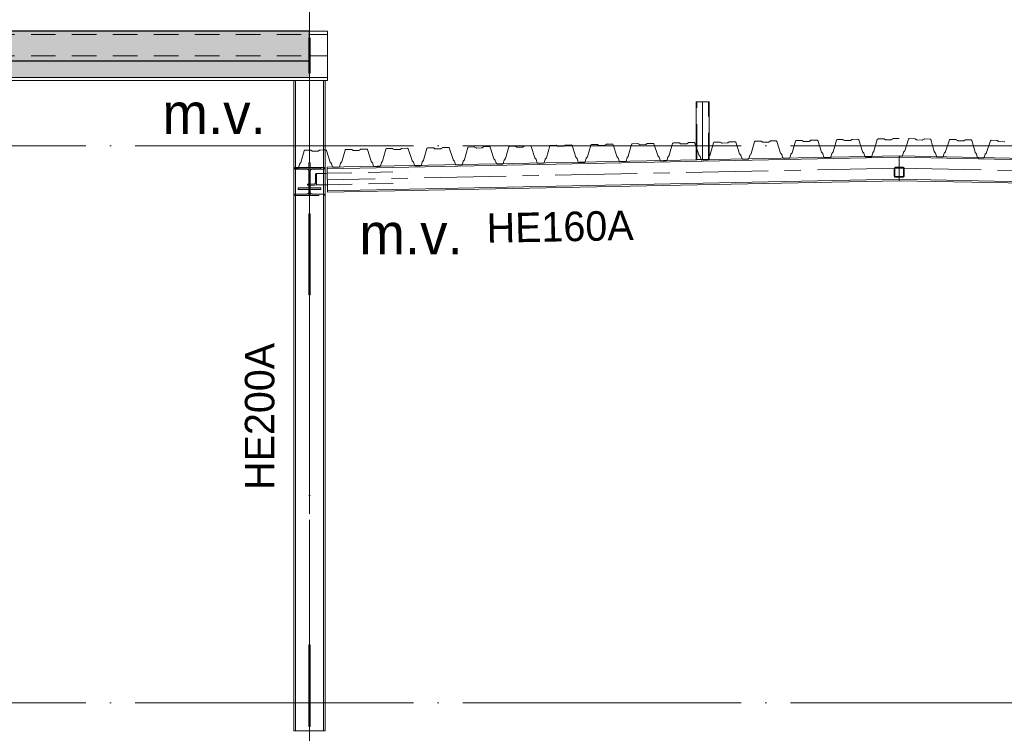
# Model space of a CAD drawing. Header units: millimetres. Extents: x 4517 to 474157, y -4632 to 9900.
# Tile 5 of 114: x 84701 to 90712, y -185 to 4171. Entities that reach past the tile are written whole.
import ezdxf

# ---------------------------------------------------------------- set-up
doc = ezdxf.new("R2010")
doc.units = ezdxf.units.MM
for name, pattern in [('WSP_hartlijn', [800, 500, -100, 100, -100]), ('WSP_hhidden', [250, 150, -100]), ('WSP_stramienlijn', [2000, 1700, -150, 0, -150])]:
    doc.linetypes.add(name, pattern=pattern)
for name, color, linetype, lineweight in [('00_algemeen - hartlijn', 7, 'WSP_hartlijn', 13), ('00_algemeen - hhidden - 0_13mm', 7, 'WSP_hhidden', 13), ('00_text', 7, 'Continuous', 13), ('07_stramien', 4, 'Continuous', 13), ('07_stramien - levels', 7, 'Continuous', 13), ('23_vloeren', 2, 'Continuous', 18), ('23_vloeren - hatch', 1, 'Continuous', 18), ('23_vloeren -cut-', 3, 'Continuous', 25), ('28_hoofddraagconstructies - kolommen en liggers', 1, 'Continuous', 13), ('28_hoofddraagconstructies - kolommen en liggers - staal', 1, 'Continuous', 13), ('28_hoofddraagconstructies - kolommen en liggers - staal -cut-', 2, 'Continuous', 13), ('28_hoofddraagconstructies - tags', 7, 'Continuous', 18)]:
    doc.layers.add(name, color=color, linetype=linetype, lineweight=lineweight)
doc.styles.add('Revittext', font='txt', dxfattribs={"height": 250})
doc.styles.add('Revittext_1', font='txt', dxfattribs={"height": 180})

# ---------------------------------------------------------------- blocks, each defined once
blk = doc.blocks.new('28_WSP_SF_staal - STRIP v18-0 - RECT 80x10-1328414-as B')
at = {"layer": '28_hoofddraagconstructies - kolommen en liggers', "linetype": 'WSP_hhidden'}
blk.add_hatch(color=256, dxfattribs=at).paths.add_polyline_path([(41005, 257.6), (41005, 354.1), (40995, 354.1), (40995, 257.6)])
at = {"layer": '28_hoofddraagconstructies - kolommen en liggers - staal'}
for p, q in [((40995, 257.6), (40995, -143.5)), ((41005, 257.6), (41005, -143.5)), ((41005, -143.5), (40995, -143.5))]:
    blk.add_line(p, q, dxfattribs=at)
at = {"layer": '28_hoofddraagconstructies - kolommen en liggers - staal -cut-'}
for p, q in [((41005, 354.1), (40995, 354.1)), ((40995, 354.1), (40995, 257.6)), ((41005, 257.6), (41005, 354.1)), ((40995, 257.6), (41005, 257.6))]:
    blk.add_line(p, q, dxfattribs=at)
blk = doc.blocks.new('28_WSP_SF_staal - STRIP v18-0 - RECT 80x10-1328415-as B')
at = {"layer": '28_hoofddraagconstructies - kolommen en liggers', "linetype": 'WSP_hhidden'}
blk.add_hatch(color=256, dxfattribs=at).paths.add_polyline_path([(41005, 2492.2), (41005, 2588.4), (40995, 2588.4), (40995, 2492.2)])
at = {"layer": '28_hoofddraagconstructies - kolommen en liggers - staal'}
for p, q in [((40995, 2986.6), (41005, 2986.6)), ((40995, 2588.4), (40995, 2986.6)), ((41005, 2986.6), (41005, 2588.4))]:
    blk.add_line(p, q, dxfattribs=at)
at = {"layer": '28_hoofddraagconstructies - kolommen en liggers - staal -cut-'}
for p, q in [((41005, 2588.4), (40995, 2588.4)), ((40995, 2588.4), (40995, 2492.2)), ((41005, 2492.2), (41005, 2588.4)), ((40995, 2492.2), (41005, 2492.2))]:
    blk.add_line(p, q, dxfattribs=at)
blk = doc.blocks.new('28_WSP_SF_staal - HE v21-0 - HE140A-1328418-as B')
at = {"layer": '28_hoofddraagconstructies - kolommen en liggers', "linetype": 'WSP_hhidden'}
blk.add_hatch(color=256, dxfattribs=at).paths.add_polyline_path([(40930, 3135.1), (41070, 3135.1), (41070, 3143.6), (41014.8, 3143.6), (41006.3, 3147.1), (41002.8, 3155.6), (41002.8, 3247.6), (41006.3, 3256), (41014.8, 3259.6), (41070, 3259.6), (41070, 3268.1), (40930, 3268.1), (40930, 3259.6), (40985.3, 3259.6), (40993.7, 3256), (40997.3, 3247.6), (40997.3, 3155.6), (40993.7, 3147.1), (40985.3, 3143.6), (40930, 3143.6)])
at = {"layer": '28_hoofddraagconstructies - kolommen en liggers - staal -cut-'}
for p, q in [((41070, 3268.1), (40930, 3268.1)), ((40930, 3268.1), (40930, 3259.6)), ((40930, 3259.6), (40985.3, 3259.6)), ((40997.3, 3247.6), (40997.3, 3155.6)), ((41002.8, 3155.6), (41002.8, 3247.6)), ((41014.8, 3259.6), (41070, 3259.6)), ((41070, 3259.6), (41070, 3268.1)), ((40985.3, 3143.6), (40930, 3143.6)), ((40930, 3143.6), (40930, 3135.1)), ((40930, 3135.1), (41070, 3135.1)), ((41070, 3143.6), (41014.8, 3143.6)), ((41070, 3135.1), (41070, 3143.6))]:
    blk.add_line(p, q, dxfattribs=at)
for centre, start, end in [((40985.3, 3247.6), 0, 90), ((41014.8, 3247.6), 90, 180), ((40985.3, 3155.6), 270, 0), ((41014.8, 3155.6), 180, 270)]:
    blk.add_arc(centre, 12, start, end, dxfattribs=at)
blk = doc.blocks.new('28_WSP_SF_staal - HE v21-0 - HE160A-1325913-as B')
at = {"layer": '00_algemeen - hartlijn'}
blk.add_line((44600, 3263.9), (50519.3, 3145.7), dxfattribs=at)
blk = doc.blocks.new('28_WSP_SF_staal - HE v21-0 - HE160A-1328413-as B')
at = {"layer": '00_algemeen - hartlijn'}
blk.add_line((44600, 3263.9), (41109.2, 3194.2), dxfattribs=at)
blk = doc.blocks.new('28_WSP_SC_staal - RHS v18-0 - SHSC 80x80x4 - S275-V23-as B')
at = {"layer": '00_algemeen - hartlijn'}
blk.add_line((43400, 3316.8), (43400, 3670.1), dxfattribs=at)
at = {"layer": '00_algemeen - hhidden - 0_13mm'}
for p, q in [((43364, 3383.5), (43364, 3670.1)), ((43436, 3330), (43436, 3670.1)), ((43364, 3316.8), (43364, 3383.2)), ((43436, 3316.8), (43436, 3329.7))]:
    blk.add_line(p, q, dxfattribs=at)
blk = doc.blocks.new('28_WSP_SC_staal - HE v21-0 - HE200A - S235-V10-as B')
at = {"layer": '00_algemeen - hartlijn'}
for p, q in [((41000, 3297.7), (41000, 3800)), ((41000, 2986.6), (41000, 3098.8)), ((41000, 354.1), (41000, 2492.2)), ((41000, -170), (41000, -143.5))]:
    blk.add_line(p, q, dxfattribs=at)
at = {"layer": '28_hoofddraagconstructies - kolommen en liggers', "linetype": 'WSP_hhidden'}
for p, q in [((41000, 3098.9), (41000, 3297.6)), ((41000, 2492.2), (41000, 2986.5)), ((41000, -143.5), (41000, 354.1))]:
    blk.add_line(p, q, dxfattribs=at)
blk = doc.blocks.new('28_WSP_SF_staal - STRIP v18-0 - RECT 80x10-1328416-as B')
at = {"layer": '28_hoofddraagconstructies - kolommen en liggers', "linetype": 'WSP_hhidden'}
blk.add_hatch(color=256, dxfattribs=at).paths.add_polyline_path([(41005, 3216.3), (41005, 3297.7), (40995, 3297.7), (40995, 3216.3)])
for p, q in [((40995, 3150), (40995, 3135.1)), ((41005, 3150), (41005, 3135.1))]:
    blk.add_line(p, q, dxfattribs=at)
at = {"layer": '28_hoofddraagconstructies - kolommen en liggers - staal'}
for p, q in [((40995, 3216.3), (40995, 3150.1)), ((41005, 3216.3), (41005, 3150.1)), ((40995, 3135.1), (40995, 3098.8)), ((41005, 3135.1), (41005, 3098.8)), ((41005, 3098.8), (40995, 3098.8))]:
    blk.add_line(p, q, dxfattribs=at)
at = {"layer": '28_hoofddraagconstructies - kolommen en liggers - staal -cut-'}
for p, q in [((41005, 3297.7), (40995, 3297.7)), ((40995, 3297.7), (40995, 3216.3)), ((41005, 3216.3), (41005, 3297.7)), ((40995, 3216.3), (41005, 3216.3))]:
    blk.add_line(p, q, dxfattribs=at)
blk = doc.blocks.new('28_WSP_SF_staal - STRIP v18-0 - RECT 80x10-1328403-as B')
at = {"layer": '28_hoofddraagconstructies - kolommen en liggers', "linetype": 'WSP_hhidden'}
blk.add_hatch(color=256, dxfattribs=at).paths.add_polyline_path([(41005, 3843.7), (41005, 3925.1), (40995, 3925.1), (40995, 3843.7)])
for p, q in [((40995, 4059.4), (41000, 4059.4)), ((40995, 3925.1), (40995, 4059.4))]:
    blk.add_line(p, q, dxfattribs=at)
at = {"layer": '28_hoofddraagconstructies - kolommen en liggers - staal'}
for p, q in [((41000, 4059.4), (41005, 4059.4)), ((41005, 4059.4), (41005, 3925.1))]:
    blk.add_line(p, q, dxfattribs=at)
at = {"layer": '28_hoofddraagconstructies - kolommen en liggers - staal -cut-'}
for p, q in [((41005, 3925.1), (40995, 3925.1)), ((40995, 3925.1), (40995, 3843.7)), ((41005, 3843.7), (41005, 3925.1)), ((40995, 3843.7), (41005, 3843.7))]:
    blk.add_line(p, q, dxfattribs=at)
blk = doc.blocks.new('28_WSP_SF_staal - HE v21-0 - HE300B-1328460-as B')
at = {"layer": '00_algemeen - hartlijn'}
blk.add_line((41005, 3950), (41110, 3950), dxfattribs=at)
at = {"layer": '28_hoofddraagconstructies - kolommen en liggers', "linetype": 'WSP_hhidden'}
blk.add_line((9800, 3950), (41005, 3950), dxfattribs=at)
blk = doc.blocks.new('28_WSP_SF_staal - HE v21-0 - HE180A-1335507-as B')
at = {"layer": '28_hoofddraagconstructies - kolommen en liggers', "linetype": 'WSP_hhidden'}
for p, q in [((40930, 3268.1), (40910, 3268.1)), ((40910, 3268.1), (40910, 3258.6)), ((40910, 3258.6), (40982, 3258.6)), ((41018, 3258.6), (41090, 3258.6)), ((41090, 3268.1), (41070, 3268.1)), ((41090, 3258.6), (41090, 3268.1)), ((40997, 3243.6), (40997, 3155.1)), ((41003, 3155.1), (41003, 3243.6)), ((40997, 3154.8), (40997, 3121.6)), ((41003, 3121.6), (41003, 3154.8)), ((40982, 3106.6), (40910, 3106.6)), ((40910, 3106.6), (40910, 3097.1)), ((40910, 3097.1), (41090, 3097.1)), ((41090, 3106.6), (41018, 3106.6)), ((41090, 3097.1), (41090, 3106.6))]:
    blk.add_line(p, q, dxfattribs=at)
for centre, start, end in [((40982, 3243.6), 30, 90), ((40982, 3243.6), 0, 29.40713), ((41018, 3243.6), 150.59287, 180), ((41018, 3243.6), 90, 150), ((40982, 3121.6), 270, 0), ((41018, 3121.6), 180, 270)]:
    blk.add_arc(centre, 15, start, end, dxfattribs=at)
blk = doc.blocks.new('28_WSP_SF_staal - RHS v18-0 - SHSC 60x60x4 - S275-1328984-as B')
at = {"layer": '28_hoofddraagconstructies - kolommen en liggers', "linetype": 'WSP_hhidden'}
for p, q in [((44570, 3261.9), (44570, 3217.9)), ((44574, 3217.9), (44574, 3261.9)), ((44622, 3269.9), (44578, 3269.9)), ((44578, 3265.9), (44622, 3265.9)), ((44626, 3261.9), (44626, 3217.9)), ((44630, 3217.9), (44630, 3261.9)), ((44622, 3213.9), (44578, 3213.9)), ((44578, 3209.9), (44622, 3209.9))]:
    blk.add_line(p, q, dxfattribs=at)
for centre, radius, start, end in [((44578, 3261.9), 8, 90, 180), ((44578, 3261.9), 4, 90, 180), ((44622, 3261.9), 8, 0, 90), ((44622, 3261.9), 4, 0, 90), ((44578, 3217.9), 8, 180, 270), ((44578, 3217.9), 4, 180, 270), ((44622, 3217.9), 8, 270, 360), ((44622, 3217.9), 4, 270, 0)]:
    blk.add_arc(centre, radius, start, end, dxfattribs=at)
blk = doc.blocks.new('28_WSP_SF_staal - HFL v21-0 - Lequ 70x70x7-1325704-as B')
at = {"layer": '28_hoofddraagconstructies - kolommen en liggers', "linetype": 'WSP_hhidden'}
for p, q in [((41048.7, 3232), (41095, 3233)), ((41108.5, 3233.2), (41609.1, 3243.2)), ((40987.3, 3163.3), (40987.4, 3160.8)), ((40987.4, 3160.8), (41032.6, 3161.7)), ((41030.6, 3168.7), (40990.9, 3167.9)), ((41050.1, 3162), (41095, 3162.9)), ((41109.9, 3163.2), (41610.5, 3173.2))]:
    blk.add_line(p, q, dxfattribs=at)
for centre, major_axis, start_param, end_param in [((40990.9, 3163.4), (-0.09, 4.5), 0, 1.570796), ((41030.4, 3177.6), (-0.18, 9), 3.141593, 3.403392)]:
    blk.add_ellipse(centre, major_axis=major_axis, ratio=0.80215, start_param=start_param, end_param=end_param, dxfattribs=at)
at = {"layer": '28_hoofddraagconstructies - kolommen en liggers - staal'}
for p, q in [((41036.6, 3227.3), (41037.6, 3177.8)), ((41042.1, 3231.9), (41040.1, 3231.9)), ((41042.1, 3231.9), (41048.6, 3232)), ((41043.5, 3161.9), (41042.1, 3231.9)), ((41095, 3233), (41108.4, 3233.2)), ((41032.7, 3161.7), (41043.5, 3161.9)), ((41043.5, 3161.9), (41050, 3162)), ((41095, 3162.9), (41109.8, 3163.2))]:
    blk.add_line(p, q, dxfattribs=at)
for centre, major_axis, start_param, end_param in [((41040.2, 3227.4), (-0.09, 4.5), 0, 1.570796), ((41030.4, 3177.6), (-0.18, 9), 3.403392, 4.712389)]:
    blk.add_ellipse(centre, major_axis=major_axis, ratio=0.80215, start_param=start_param, end_param=end_param, dxfattribs=at)
blk = doc.blocks.new('Floors 2 - Floors 2-1337732-as B')
at = {"layer": '23_vloeren - hatch', "linetype": 'WSP_hhidden', "lineweight": 13}
blk.add_hatch(color=256, dxfattribs=at).paths.add_polyline_path([(25410.1, 3819), (41000, 3819), (41000, 3843.7), (40995, 3843.7), (40995, 3920), (9800, 3920), (9800, 3819), (25237.5, 3819)])
at = {"layer": '23_vloeren', "linetype": 'WSP_hhidden', "lineweight": 13}
blk.add_line((41000, 3920), (41000, 3843.8), dxfattribs=at)
at = {"layer": '23_vloeren'}
for p, q in [((41000, 3819), (9800, 3819)), ((41000, 3843.7), (41000, 3819))]:
    blk.add_line(p, q, dxfattribs=at)

msp = doc.modelspace()

# ---------------------------------------------------------------- hatches: boundary and pattern name
at = {"layer": '23_vloeren - hatch'}
msp.add_hatch(color=256, dxfattribs=at).paths.add_polyline_path([(71225.7, 3920), (86470.3, 3920), (86470.3, 4100), (55270.3, 4100), (55270.3, 3920), (70880.4, 3920)])

# ---------------------------------------------------------------- linework, layer by layer
at = {"layer": '07_stramien', "linetype": 'WSP_stramienlijn'}
msp.add_line((86470.3, -4583.1), (86470.3, 9000), dxfattribs=at)
at = {"layer": '07_stramien - levels', "linetype": 'WSP_stramienlijn'}
for p, q in [((51404.3, 3400), (99475.5, 3400)), ((51404.3, 0), (99475.5, 0))]:
    msp.add_line(p, q, dxfattribs=at)
at = {"layer": '23_vloeren'}
for p, q in [((89034.3, 3425.4), (89068.1, 3426.1)), ((89068.1, 3426.1), (89071.1, 3425.2)), ((89186.6, 3424.9), (89188.4, 3427.5)), ((89188.4, 3427.5), (89191.4, 3428.6)), ((89191.4, 3428.6), (89225.2, 3429.2)), ((89225.2, 3429.2), (89226.6, 3429)), ((89226.6, 3429), (89228, 3428.5)), ((89228, 3428.5), (89236, 3423.3)), ((89273.6, 3424.1), (89281.5, 3429.5)), ((89281.5, 3429.5), (89282.8, 3430.2)), ((89282.8, 3430.2), (89284.3, 3430.4)), ((89284.3, 3430.4), (89318.1, 3431.1)), ((89318.1, 3431.1), (89321.1, 3430.2)), ((89321.1, 3430.2), (89322.9, 3427.7)), ((89322.9, 3427.7), (89346.2, 3356.9)), ((89416.2, 3358.3), (89436.6, 3429.9)), ((89436.6, 3429.9), (89438.3, 3432.5)), ((89438.3, 3432.5), (89441.3, 3433.6)), ((89441.3, 3433.6), (89475.1, 3434.2)), ((89475.1, 3434.2), (89476.6, 3434)), ((89476.6, 3434), (89477.9, 3433.5)), ((89477.9, 3433.5), (89486, 3428.3)), ((89486, 3428.3), (89487.3, 3427.7)), ((89487.3, 3427.7), (89488.8, 3427.5)), ((89488.8, 3427.5), (89520.8, 3428.2)), ((89520.8, 3428.2), (89522.3, 3428.4)), ((89522.3, 3428.4), (89523.6, 3429.1)), ((89523.6, 3429.1), (89531.4, 3434.5)), ((89531.4, 3434.5), (89532.8, 3435.2)), ((89532.8, 3435.2), (89534.2, 3435.4)), ((89534.2, 3435.4), (89568, 3436.1)), ((89568, 3436.1), (89571, 3435.2)), ((89571, 3435.2), (89572.9, 3432.7)), ((89572.9, 3432.7), (89596.1, 3361.9)), ((89666.2, 3363.3), (89686.5, 3434.9)), ((89686.5, 3434.9), (89688.3, 3437.5)), ((89688.3, 3437.5), (89691.3, 3438.6)), ((89691.3, 3438.6), (89725.1, 3439.2)), ((89725.1, 3439.2), (89726.5, 3439)), ((89726.5, 3439), (89727.9, 3438.4)), ((89727.9, 3438.4), (89735.9, 3433.3)), ((89735.9, 3433.3), (89737.3, 3432.7)), ((89737.3, 3432.7), (89738.7, 3432.5)), ((89738.7, 3432.5), (89770.8, 3433.2)), ((89770.8, 3433.2), (89772.2, 3433.4)), ((89772.2, 3433.4), (89773.5, 3434.1)), ((89773.5, 3434.1), (89781.4, 3439.5)), ((89781.4, 3439.5), (89782.7, 3440.2)), ((89782.7, 3440.2), (89784.2, 3440.4)), ((89784.2, 3440.4), (89818, 3441.1)), ((89818, 3441.1), (89821, 3440.2)), ((89821, 3440.2), (89822.8, 3437.7)), ((89822.8, 3437.7), (89846.1, 3366.9)), ((89916.1, 3368.3), (89936.5, 3439.9)), ((89936.5, 3439.9), (89938.2, 3442.5)), ((89938.2, 3442.5), (89941.2, 3443.6)), ((89941.2, 3443.6), (89975, 3444.2)), ((89975, 3444.2), (89976.5, 3444)), ((89976.5, 3444), (89977.8, 3443.4)), ((89977.8, 3443.4), (89985.9, 3438.3)), ((89985.9, 3438.3), (89987.2, 3437.7)), ((89987.2, 3437.7), (89988.7, 3437.5)), ((89988.7, 3437.5), (90020.7, 3438.2)), ((90020.7, 3438.2), (90022.2, 3438.4)), ((90022.2, 3438.4), (90023.5, 3439.1)), ((90023.5, 3439.1), (90031.3, 3444.5)), ((90031.3, 3444.5), (90032.7, 3445.2)), ((90032.7, 3445.2), (90034.1, 3445.4)), ((90034.1, 3445.4), (90067.9, 3446.1)), ((90067.9, 3446.1), (90070.3, 3445.4)), ((90103.8, 3370.7), (90127.1, 3441.5)), ((90127.1, 3441.5), (90128.9, 3444)), ((90128.9, 3444), (90131.9, 3444.9)), ((90131.9, 3444.9), (90165.7, 3444.2)), ((90165.7, 3444.2), (90167.2, 3444)), ((90167.2, 3444), (90168.5, 3443.3)), ((90168.5, 3443.3), (90176.4, 3437.9)), ((90176.4, 3437.9), (90177.7, 3437.2)), ((90177.7, 3437.2), (90179.1, 3437)), ((90179.1, 3437), (90211.2, 3436.3)), ((90211.2, 3436.3), (90212.6, 3436.5)), ((90212.6, 3436.5), (90213.9, 3437.1)), ((90213.9, 3437.1), (90222, 3442.3)), ((90222, 3442.3), (90223.4, 3442.9)), ((90223.4, 3442.9), (90224.8, 3443)), ((90224.8, 3443), (90258.6, 3442.4)), ((90258.6, 3442.4), (90261.6, 3441.3)), ((90261.6, 3441.3), (90263.4, 3438.7)), ((90263.4, 3438.7), (90283.7, 3367.1)), ((90353.8, 3365.7), (90377, 3436.5)), ((90377, 3436.5), (90378.9, 3439)), ((90378.9, 3439), (90381.9, 3439.9)), ((90381.9, 3439.9), (90415.7, 3439.2)), ((90415.7, 3439.2), (90417.1, 3439)), ((90417.1, 3439), (90418.4, 3438.3)), ((90418.4, 3438.3), (90426.3, 3432.9)), ((90426.3, 3432.9), (90427.6, 3432.2)), ((90427.6, 3432.2), (90429.1, 3432)), ((90429.1, 3432), (90461.1, 3431.3)), ((90461.1, 3431.3), (90462.6, 3431.5)), ((90462.6, 3431.5), (90463.9, 3432.1)), ((90463.9, 3432.1), (90472, 3437.3)), ((90472, 3437.3), (90473.3, 3437.9)), ((90473.3, 3437.9), (90474.8, 3438)), ((90474.8, 3438), (90508.6, 3437.4)), ((90508.6, 3437.4), (90511.5, 3436.3)), ((90511.5, 3436.3), (90513.3, 3433.7)), ((90513.3, 3433.7), (90533.7, 3362.1)), ((90603.7, 3360.7), (90627, 3431.5)), ((90627, 3431.5), (90628.8, 3434)), ((90628.8, 3434), (90631.8, 3434.9)), ((90631.8, 3434.9), (90665.6, 3434.2)), ((90665.6, 3434.2), (90667.1, 3434)), ((90667.1, 3434), (90668.4, 3433.3)), ((90668.4, 3433.3), (90676.3, 3427.9)), ((90676.3, 3427.9), (90677.6, 3427.2)), ((90677.6, 3427.2), (90679, 3427)), ((90679, 3427), (90711.1, 3426.3)), ((90711.1, 3426.3), (90712.5, 3426.5)), ((86416.8, 3298.3), (86437.2, 3369.9)), ((86437.2, 3369.9), (86438.9, 3372.5)), ((86438.9, 3372.5), (86441.9, 3373.6)), ((86441.9, 3373.6), (86475.7, 3374.2)), ((86475.7, 3374.2), (86477.2, 3374.1)), ((86477.2, 3374.1), (86478.5, 3373.5)), ((86478.5, 3373.5), (86486.6, 3368.3)), ((86486.6, 3368.3), (86487.9, 3367.7)), ((86487.9, 3367.7), (86489.4, 3367.5)), ((86489.4, 3367.5), (86521.4, 3368.2)), ((86521.4, 3368.2), (86522.9, 3368.4)), ((86522.9, 3368.4), (86524.2, 3369.1)), ((86524.2, 3369.1), (86532, 3374.5)), ((86532, 3374.5), (86533.4, 3375.2)), ((86533.4, 3375.2), (86534.8, 3375.4)), ((86534.8, 3375.4), (86555.3, 3375.8)), ((86565.3, 3376), (86568.6, 3376.1)), ((86568.6, 3376.1), (86571.6, 3375.2)), ((86571.6, 3375.2), (86573.5, 3372.7)), ((86573.5, 3372.7), (86596.7, 3301.9)), ((86666.8, 3303.3), (86687.1, 3374.9)), ((86687.1, 3374.9), (86688.9, 3377.5)), ((86688.9, 3377.5), (86691.9, 3378.6)), ((86691.9, 3378.6), (86725.7, 3379.2)), ((86725.7, 3379.2), (86727.1, 3379.1)), ((86727.1, 3379.1), (86728.5, 3378.5)), ((86728.5, 3378.5), (86736.5, 3373.3)), ((86736.5, 3373.3), (86737.9, 3372.7)), ((86737.9, 3372.7), (86739.3, 3372.5)), ((86739.3, 3372.5), (86771.4, 3373.2)), ((86771.4, 3373.2), (86772.8, 3373.4)), ((86772.8, 3373.4), (86774.1, 3374.1)), ((86774.1, 3374.1), (86782, 3379.5)), ((86782, 3379.5), (86783.3, 3380.2)), ((86783.3, 3380.2), (86784.8, 3380.4)), ((86784.8, 3380.4), (86818.6, 3381.1)), ((86818.6, 3381.1), (86821.6, 3380.2)), ((86821.6, 3380.2), (86823.4, 3377.7)), ((86823.4, 3377.7), (86846.7, 3306.9)), ((86916.7, 3308.3), (86937.1, 3379.9)), ((86937.1, 3379.9), (86938.8, 3382.5)), ((86938.8, 3382.5), (86941.8, 3383.6)), ((86941.8, 3383.6), (86975.6, 3384.2)), ((86975.6, 3384.2), (86977.1, 3384.1)), ((86977.1, 3384.1), (86978.4, 3383.5)), ((86978.4, 3383.5), (86986.5, 3378.3)), ((86986.5, 3378.3), (86987.8, 3377.7)), ((86987.8, 3377.7), (86989.3, 3377.5)), ((86989.3, 3377.5), (87021.3, 3378.2)), ((87021.3, 3378.2), (87022.8, 3378.4)), ((87022.8, 3378.4), (87024.1, 3379.1)), ((87024.1, 3379.1), (87031.9, 3384.5)), ((87031.9, 3384.5), (87033.3, 3385.2)), ((87033.3, 3385.2), (87034.7, 3385.4)), ((87034.7, 3385.4), (87068.5, 3386.1)), ((87068.5, 3386.1), (87071.5, 3385.2)), ((87071.5, 3385.2), (87073.4, 3382.7)), ((87073.4, 3382.7), (87096.6, 3311.9)), ((87166.7, 3313.3), (87187, 3384.9)), ((87187, 3384.9), (87188.8, 3387.5)), ((87188.8, 3387.5), (87191.8, 3388.6)), ((87191.8, 3388.6), (87225.6, 3389.2)), ((87225.6, 3389.2), (87227, 3389.1)), ((87227, 3389.1), (87228.4, 3388.5)), ((87228.4, 3388.5), (87236.4, 3383.3)), ((87236.4, 3383.3), (87237.8, 3382.7)), ((87237.8, 3382.7), (87239.2, 3382.5)), ((87239.2, 3382.5), (87271.3, 3383.2)), ((87271.3, 3383.2), (87272.7, 3383.4)), ((87272.7, 3383.4), (87274, 3384.1)), ((87274, 3384.1), (87281.9, 3389.5)), ((87281.9, 3389.5), (87283.2, 3390.2)), ((87283.2, 3390.2), (87284.7, 3390.4)), ((87284.7, 3390.4), (87318.5, 3391.1)), ((87318.5, 3391.1), (87321.5, 3390.2)), ((87321.5, 3390.2), (87323.3, 3387.7)), ((87323.3, 3387.7), (87346.6, 3316.9)), ((87416.6, 3318.3), (87437, 3389.9)), ((87437, 3389.9), (87438.7, 3392.5)), ((87438.7, 3392.5), (87441.7, 3393.6)), ((87441.7, 3393.6), (87475.5, 3394.2)), ((87475.5, 3394.2), (87477, 3394.1)), ((87477, 3394.1), (87478.3, 3393.5)), ((87478.3, 3393.5), (87486.4, 3388.3)), ((87486.4, 3388.3), (87487.7, 3387.7)), ((87487.7, 3387.7), (87489.2, 3387.5)), ((87489.2, 3387.5), (87521.2, 3388.2)), ((87521.2, 3388.2), (87522.7, 3388.4)), ((87522.7, 3388.4), (87524, 3389.1)), ((87524, 3389.1), (87531.8, 3394.5)), ((87531.8, 3394.5), (87533.2, 3395.2)), ((87533.2, 3395.2), (87534.6, 3395.4)), ((87534.6, 3395.4), (87568.4, 3396.1)), ((87568.4, 3396.1), (87571.4, 3395.2)), ((87571.4, 3395.2), (87573.3, 3392.7)), ((87573.3, 3392.7), (87596.5, 3321.9)), ((87666.6, 3323.3), (87686.9, 3394.9)), ((87686.9, 3394.9), (87688.7, 3397.5)), ((87688.7, 3397.5), (87691.7, 3398.6)), ((87691.7, 3398.6), (87725.5, 3399.2)), ((87725.5, 3399.2), (87726.9, 3399.1)), ((87726.9, 3399.1), (87728.3, 3398.5)), ((87728.3, 3398.5), (87736.3, 3393.3)), ((87736.3, 3393.3), (87737.7, 3392.7)), ((87737.7, 3392.7), (87739.1, 3392.5)), ((87739.1, 3392.5), (87771.2, 3393.2)), ((87771.2, 3393.2), (87772.6, 3393.4)), ((87772.6, 3393.4), (87773.9, 3394.1)), ((87773.9, 3394.1), (87781.8, 3399.5)), ((87781.8, 3399.5), (87783.1, 3400.2)), ((87783.1, 3400.2), (87784.6, 3400.4)), ((87784.6, 3400.4), (87818.4, 3401.1)), ((87818.4, 3401.1), (87821.4, 3400.2)), ((87821.4, 3400.2), (87823.2, 3397.7)), ((87823.2, 3397.7), (87846.5, 3326.9)), ((87916.5, 3328.3), (87936.9, 3399.9)), ((87936.9, 3399.9), (87938.6, 3402.5)), ((87938.6, 3402.5), (87941.6, 3403.6)), ((87941.6, 3403.6), (87975.4, 3404.2)), ((87975.4, 3404.2), (87976.9, 3404.1)), ((87976.9, 3404.1), (87978.2, 3403.5)), ((87978.2, 3403.5), (87986.3, 3398.3)), ((87986.3, 3398.3), (87987.6, 3397.7)), ((87987.6, 3397.7), (87989.1, 3397.5)), ((87989.1, 3397.5), (88021.1, 3398.2)), ((88021.1, 3398.2), (88022.6, 3398.4)), ((88022.6, 3398.4), (88023.9, 3399.1)), ((88023.9, 3399.1), (88031.7, 3404.5)), ((88031.7, 3404.5), (88033.1, 3405.2)), ((88033.1, 3405.2), (88034.5, 3405.4)), ((88034.5, 3405.4), (88068.3, 3406.1)), ((88068.3, 3406.1), (88071.3, 3405.2)), ((88071.3, 3405.2), (88073.2, 3402.7)), ((88073.2, 3402.7), (88096.4, 3331.9)), ((88166.5, 3333.3), (88186.8, 3404.9)), ((88186.8, 3404.9), (88188.6, 3407.5)), ((88188.6, 3407.5), (88191.6, 3408.6)), ((88191.6, 3408.6), (88225.4, 3409.2)), ((88225.4, 3409.2), (88226.8, 3409.1)), ((88226.8, 3409.1), (88228.2, 3408.5)), ((88228.2, 3408.5), (88236.2, 3403.3)), ((88236.2, 3403.3), (88237.6, 3402.7)), ((88237.6, 3402.7), (88239, 3402.5)), ((88239, 3402.5), (88271.1, 3403.2)), ((88271.1, 3403.2), (88272.5, 3403.4)), ((88272.5, 3403.4), (88273.8, 3404.1)), ((88273.8, 3404.1), (88281.7, 3409.5)), ((88281.7, 3409.5), (88283, 3410.2)), ((88283, 3410.2), (88284.5, 3410.4)), ((88284.5, 3410.4), (88318.3, 3411.1)), ((88318.3, 3411.1), (88321.3, 3410.2)), ((88321.3, 3410.2), (88323.1, 3407.7)), ((88323.1, 3407.7), (88346.4, 3336.9)), ((88416.4, 3338.3), (88436.8, 3409.9)), ((88436.8, 3409.9), (88438.5, 3412.5)), ((88438.5, 3412.5), (88441.5, 3413.6)), ((88441.5, 3413.6), (88475.3, 3414.2)), ((88475.3, 3414.2), (88476.8, 3414.1)), ((88476.8, 3414.1), (88478.1, 3413.5)), ((88478.1, 3413.5), (88486.2, 3408.3)), ((88486.2, 3408.3), (88487.5, 3407.7)), ((88487.5, 3407.7), (88489, 3407.5)), ((88489, 3407.5), (88521, 3408.2)), ((88521, 3408.2), (88522.5, 3408.4)), ((88522.5, 3408.4), (88523.8, 3409.1)), ((88523.8, 3409.1), (88531.6, 3414.5)), ((88531.6, 3414.5), (88533, 3415.2)), ((88533, 3415.2), (88534.4, 3415.4)), ((88534.4, 3415.4), (88568.2, 3416.1)), ((88568.2, 3416.1), (88571.2, 3415.2)), ((88571.2, 3415.2), (88573.1, 3412.7)), ((88573.1, 3412.7), (88596.3, 3341.9)), ((88666.4, 3343.3), (88686.7, 3414.9)), ((88686.7, 3414.9), (88688.5, 3417.5)), ((88688.5, 3417.5), (88691.5, 3418.6)), ((88691.5, 3418.6), (88725.3, 3419.2)), ((88725.3, 3419.2), (88726.7, 3419.1)), ((88726.7, 3419.1), (88728.1, 3418.5)), ((88728.1, 3418.5), (88736.1, 3413.3)), ((88736.1, 3413.3), (88737.5, 3412.7)), ((88737.5, 3412.7), (88738.9, 3412.5)), ((88738.9, 3412.5), (88771, 3413.2)), ((88771, 3413.2), (88772.4, 3413.4)), ((88772.4, 3413.4), (88773.7, 3414.1)), ((88773.7, 3414.1), (88781.6, 3419.5)), ((88781.6, 3419.5), (88782.9, 3420.2)), ((88782.9, 3420.2), (88784.4, 3420.4)), ((88784.4, 3420.4), (88818.2, 3421.1)), ((88818.2, 3421.1), (88821.2, 3420.2)), ((88821.2, 3420.2), (88823, 3417.7)), ((88823, 3417.7), (88846.3, 3346.9)), ((88916.3, 3348.3), (88936.7, 3419.9)), ((88936.7, 3419.9), (88938.4, 3422.5)), ((88938.4, 3422.5), (88941.4, 3423.6)), ((88941.4, 3423.6), (88975.2, 3424.2)), ((88975.2, 3424.2), (88976.7, 3424.1)), ((88976.7, 3424.1), (88978, 3423.5)), ((88978, 3423.5), (88986.1, 3418.3)), ((88986.1, 3418.3), (88987.4, 3417.7)), ((88987.4, 3417.7), (88988.9, 3417.5)), ((88988.9, 3417.5), (89020.9, 3418.2)), ((89020.9, 3418.2), (89022.4, 3418.4)), ((89022.4, 3418.4), (89023.7, 3419.1)), ((89023.7, 3419.1), (89031.5, 3424.5)), ((89031.5, 3424.5), (89032.9, 3425.2)), ((89032.9, 3425.2), (89034.3, 3425.4)), ((89071.1, 3425.2), (89073, 3422.7)), ((89073, 3422.7), (89096.2, 3351.9)), ((89166.3, 3353.3), (89186.6, 3424.9)), ((89236, 3423.3), (89237.4, 3422.7)), ((89237.4, 3422.7), (89238.8, 3422.5)), ((89238.8, 3422.5), (89270.9, 3423.2)), ((89270.9, 3423.2), (89272.3, 3423.4)), ((89272.3, 3423.4), (89273.6, 3424.1)), ((89846.1, 3366.9), (89846.5, 3365.9)), ((89909.4, 3359.7), (89915.1, 3366.4)), ((89915.1, 3366.4), (89915.7, 3367.3)), ((89915.7, 3367.3), (89916.1, 3368.3)), ((90096.8, 3362.4), (90102.7, 3368.8)), ((90102.7, 3368.8), (90103.4, 3369.7)), ((90103.4, 3369.7), (90103.8, 3370.7)), ((90283.7, 3367.1), (90284.1, 3366.1)), ((90284.1, 3366.1), (90284.7, 3365.2)), ((86846.7, 3306.9), (86847.1, 3305.9)), ((86847.1, 3305.9), (86847.7, 3305)), ((86910, 3299.7), (86915.7, 3306.4)), ((86915.7, 3306.4), (86916.3, 3307.3)), ((86916.3, 3307.3), (86916.7, 3308.3)), ((87096.6, 3311.9), (87097, 3310.9)), ((87097, 3310.9), (87097.7, 3310)), ((87097.7, 3310), (87103.7, 3303.6)), ((87159.9, 3304.7), (87165.7, 3311.4)), ((87165.7, 3311.4), (87166.3, 3312.3)), ((87166.3, 3312.3), (87166.7, 3313.3)), ((87346.6, 3316.9), (87347, 3315.9)), ((87347, 3315.9), (87347.6, 3315)), ((87347.6, 3315), (87353.6, 3308.6)), ((87353.6, 3308.6), (87354.3, 3307.7)), ((87354.3, 3307.7), (87354.7, 3306.7)), ((87354.7, 3306.7), (87361, 3287.5)), ((87403.3, 3288.3), (87408.9, 3307.8)), ((87408.9, 3307.8), (87409.3, 3308.8)), ((87409.3, 3308.8), (87409.9, 3309.7)), ((87409.9, 3309.7), (87415.6, 3316.4)), ((87415.6, 3316.4), (87416.2, 3317.3)), ((87416.2, 3317.3), (87416.6, 3318.3)), ((87596.5, 3321.9), (87596.9, 3320.9)), ((87596.9, 3320.9), (87597.6, 3320)), ((87597.6, 3320), (87603.6, 3313.6)), ((87603.6, 3313.6), (87604.2, 3312.7)), ((87604.2, 3312.7), (87604.7, 3311.7)), ((87604.7, 3311.7), (87611, 3292.5)), ((87653.3, 3293.3), (87658.8, 3312.8)), ((87658.8, 3312.8), (87659.2, 3313.8)), ((87659.2, 3313.8), (87659.8, 3314.7)), ((87659.8, 3314.7), (87665.6, 3321.4)), ((87665.6, 3321.4), (87666.2, 3322.3)), ((87666.2, 3322.3), (87666.6, 3323.3)), ((87846.5, 3326.9), (87846.9, 3325.9)), ((87846.9, 3325.9), (87847.5, 3325)), ((87847.5, 3325), (87853.5, 3318.6)), ((87853.5, 3318.6), (87854.2, 3317.7)), ((87854.2, 3317.7), (87854.6, 3316.7)), ((87854.6, 3316.7), (87860.9, 3297.5)), ((87903.2, 3298.3), (87908.8, 3317.8)), ((87908.8, 3317.8), (87909.2, 3318.8)), ((87909.2, 3318.8), (87909.8, 3319.7)), ((87909.8, 3319.7), (87915.5, 3326.4)), ((87915.5, 3326.4), (87916.1, 3327.3)), ((87916.1, 3327.3), (87916.5, 3328.3)), ((88096.4, 3331.9), (88096.8, 3330.9)), ((88096.8, 3330.9), (88097.5, 3330)), ((88097.5, 3330), (88103.5, 3323.6)), ((88103.5, 3323.6), (88104.1, 3322.7)), ((88104.1, 3322.7), (88104.6, 3321.7)), ((88104.6, 3321.7), (88110.9, 3302.5)), ((88153.2, 3303.3), (88158.7, 3322.8)), ((88158.7, 3322.8), (88159.1, 3323.8)), ((88159.1, 3323.8), (88159.7, 3324.7)), ((88159.7, 3324.7), (88165.5, 3331.4)), ((88165.5, 3331.4), (88166.1, 3332.3)), ((88166.1, 3332.3), (88166.5, 3333.3)), ((88346.4, 3336.9), (88346.8, 3335.9)), ((88346.8, 3335.9), (88347.4, 3335)), ((88347.4, 3335), (88353.4, 3328.6)), ((88353.4, 3328.6), (88354.1, 3327.7)), ((88354.1, 3327.7), (88354.5, 3326.7)), ((88354.5, 3326.7), (88360.8, 3307.5)), ((88360.8, 3307.5), (88362.7, 3304.9)), ((88401.4, 3305.7), (88403.1, 3308.3)), ((88403.1, 3308.3), (88408.7, 3327.8)), ((88408.7, 3327.8), (88409.1, 3328.8)), ((88409.1, 3328.8), (88409.7, 3329.7)), ((88409.7, 3329.7), (88415.4, 3336.4)), ((88415.4, 3336.4), (88416, 3337.3)), ((88416, 3337.3), (88416.4, 3338.3)), ((88596.3, 3341.9), (88596.7, 3340.9)), ((88596.7, 3340.9), (88597.4, 3340)), ((88597.4, 3340), (88603.4, 3333.6)), ((88603.4, 3333.6), (88604, 3332.7)), ((88604, 3332.7), (88604.5, 3331.7)), ((88604.5, 3331.7), (88610.8, 3312.5)), ((88610.8, 3312.5), (88612.7, 3309.9)), ((88612.7, 3309.9), (88615.7, 3309)), ((88615.7, 3309), (88648.4, 3309.7)), ((88648.4, 3309.7), (88651.3, 3310.7)), ((88651.3, 3310.7), (88653.1, 3313.3)), ((88653.1, 3313.3), (88658.6, 3332.8)), ((88658.6, 3332.8), (88659, 3333.8)), ((88659, 3333.8), (88659.6, 3334.7)), ((88659.6, 3334.7), (88665.4, 3341.4)), ((88665.4, 3341.4), (88666, 3342.3)), ((88666, 3342.3), (88666.4, 3343.3)), ((88846.3, 3346.9), (88846.7, 3345.9)), ((88846.7, 3345.9), (88847.3, 3345)), ((88847.3, 3345), (88853.3, 3338.6)), ((88853.3, 3338.6), (88854, 3337.7)), ((88854, 3337.7), (88854.4, 3336.7)), ((88854.4, 3336.7), (88860.7, 3317.5)), ((88860.7, 3317.5), (88862.6, 3314.9)), ((88862.6, 3314.9), (88865.6, 3314)), ((88865.6, 3314), (88898.3, 3314.7)), ((88898.3, 3314.7), (88901.3, 3315.7)), ((88901.3, 3315.7), (88903, 3318.3)), ((88903, 3318.3), (88908.6, 3337.8)), ((88908.6, 3337.8), (88909, 3338.8)), ((88909, 3338.8), (88909.6, 3339.7)), ((88909.6, 3339.7), (88915.3, 3346.4)), ((88915.3, 3346.4), (88915.9, 3347.3)), ((88915.9, 3347.3), (88916.3, 3348.3)), ((89096.2, 3351.9), (89096.6, 3350.9)), ((89096.6, 3350.9), (89097.3, 3350)), ((89097.3, 3350), (89103.3, 3343.6)), ((89103.3, 3343.6), (89103.9, 3342.7)), ((89103.9, 3342.7), (89104.4, 3341.7)), ((89104.4, 3341.7), (89110.7, 3322.5)), ((89110.7, 3322.5), (89112.6, 3319.9)), ((89112.6, 3319.9), (89115.6, 3319)), ((89115.6, 3319), (89148.3, 3319.7)), ((89148.3, 3319.7), (89151.2, 3320.7)), ((89151.2, 3320.7), (89153, 3323.3)), ((89153, 3323.3), (89158.5, 3342.8)), ((89158.5, 3342.8), (89158.9, 3343.8)), ((89158.9, 3343.8), (89159.5, 3344.7)), ((89159.5, 3344.7), (89165.3, 3351.4)), ((89165.3, 3351.4), (89165.9, 3352.3)), ((89165.9, 3352.3), (89166.3, 3353.3)), ((89346.2, 3356.9), (89346.6, 3355.9)), ((89346.6, 3355.9), (89347.2, 3355)), ((89347.2, 3355), (89353.2, 3348.6)), ((89353.2, 3348.6), (89353.9, 3347.7)), ((89353.9, 3347.7), (89354.3, 3346.7)), ((89354.3, 3346.7), (89360.6, 3327.5)), ((89360.6, 3327.5), (89362.5, 3324.9)), ((89362.5, 3324.9), (89365.5, 3324)), ((89365.5, 3324), (89398.2, 3324.7)), ((89398.2, 3324.7), (89401.2, 3325.7)), ((89401.2, 3325.7), (89402.9, 3328.3)), ((89402.9, 3328.3), (89408.5, 3347.8)), ((89408.5, 3347.8), (89408.9, 3348.8)), ((89408.9, 3348.8), (89409.5, 3349.7)), ((89409.5, 3349.7), (89415.2, 3356.4)), ((89415.2, 3356.4), (89415.8, 3357.3)), ((89415.8, 3357.3), (89416.2, 3358.3)), ((89596.1, 3361.9), (89596.5, 3360.9)), ((89596.5, 3360.9), (89597.2, 3360)), ((89597.2, 3360), (89603.2, 3353.6)), ((89603.2, 3353.6), (89603.8, 3352.7)), ((89603.8, 3352.7), (89604.3, 3351.7)), ((89604.3, 3351.7), (89610.6, 3332.5)), ((89610.6, 3332.5), (89612.5, 3329.9)), ((89612.5, 3329.9), (89615.5, 3329)), ((89615.5, 3329), (89648.2, 3329.7)), ((89648.2, 3329.7), (89651.1, 3330.7)), ((89651.1, 3330.7), (89652.9, 3333.3)), ((89652.9, 3333.3), (89658.4, 3352.8)), ((89658.4, 3352.8), (89658.8, 3353.8)), ((89658.8, 3353.8), (89659.4, 3354.7)), ((89659.4, 3354.7), (89665.2, 3361.4)), ((89665.2, 3361.4), (89665.8, 3362.3)), ((89665.8, 3362.3), (89666.2, 3363.3)), ((89846.5, 3365.9), (89847.1, 3365)), ((89847.1, 3365), (89853.1, 3358.6)), ((89853.1, 3358.6), (89853.8, 3357.7)), ((89853.8, 3357.7), (89854.2, 3356.7)), ((89854.2, 3356.7), (89860.5, 3337.5)), ((89860.5, 3337.5), (89862.4, 3334.9)), ((89862.4, 3334.9), (89865.4, 3334)), ((89865.4, 3334), (89898.1, 3334.7)), ((89898.1, 3334.7), (89901.1, 3335.7)), ((89901.1, 3335.7), (89902.8, 3338.3)), ((89902.8, 3338.3), (89908.4, 3357.8)), ((89908.4, 3357.8), (89908.8, 3358.8)), ((89908.8, 3358.8), (89909.4, 3359.7)), ((90070.3, 3338.1), (90084.5, 3337.8)), ((90084.5, 3337.8), (90087.5, 3338.8)), ((90087.5, 3338.8), (90089.3, 3341.3)), ((90089.3, 3341.3), (90095.7, 3360.5)), ((90095.7, 3360.5), (90096.1, 3361.5)), ((90096.1, 3361.5), (90096.8, 3362.4)), ((90284.7, 3365.2), (90290.5, 3358.5)), ((90290.5, 3358.5), (90291.1, 3357.6)), ((90291.1, 3357.6), (90291.5, 3356.6)), ((90291.5, 3356.6), (90297, 3337.1)), ((90297, 3337.1), (90298.8, 3334.5)), ((90298.8, 3334.5), (90301.7, 3333.5)), ((90301.7, 3333.5), (90334.4, 3332.8)), ((90334.4, 3332.8), (90337.4, 3333.8)), ((90337.4, 3333.8), (90339.3, 3336.3)), ((90339.3, 3336.3), (90345.6, 3355.5)), ((90345.6, 3355.5), (90346.1, 3356.5)), ((90346.1, 3356.5), (90346.7, 3357.4)), ((90346.7, 3357.4), (90352.7, 3363.8)), ((90352.7, 3363.8), (90353.3, 3364.7)), ((90353.3, 3364.7), (90353.8, 3365.7)), ((90533.7, 3362.1), (90534.1, 3361.1)), ((90534.1, 3361.1), (90534.7, 3360.2)), ((90534.7, 3360.2), (90540.4, 3353.5)), ((90540.4, 3353.5), (90541, 3352.6)), ((90541, 3352.6), (90541.4, 3351.6)), ((90541.4, 3351.6), (90547, 3332.1)), ((90547, 3332.1), (90548.7, 3329.5)), ((90548.7, 3329.5), (90551.7, 3328.5)), ((90551.7, 3328.5), (90584.4, 3327.8)), ((90584.4, 3327.8), (90587.4, 3328.8)), ((90587.4, 3328.8), (90589.2, 3331.3)), ((90589.2, 3331.3), (90595.6, 3350.5)), ((90595.6, 3350.5), (90596, 3351.5)), ((90596, 3351.5), (90596.7, 3352.4)), ((90596.7, 3352.4), (90602.6, 3358.8)), ((90602.6, 3358.8), (90603.3, 3359.7)), ((90603.3, 3359.7), (90603.7, 3360.7)), ((86385.3, 3264.4), (86398.8, 3264.7)), ((86398.8, 3264.7), (86400.3, 3265.2)), ((86403.5, 3268.3), (86409.1, 3287.8)), ((86409.1, 3287.8), (86409.5, 3288.8)), ((86409.5, 3288.8), (86410.1, 3289.7)), ((86410.1, 3289.7), (86415.8, 3296.4)), ((86415.8, 3296.4), (86416.4, 3297.3)), ((86416.4, 3297.3), (86416.8, 3298.3)), ((86596.7, 3301.9), (86597.1, 3300.9)), ((86597.1, 3300.9), (86597.8, 3300)), ((86597.8, 3300), (86603.8, 3293.6)), ((86603.8, 3293.6), (86604.4, 3292.7)), ((86604.4, 3292.7), (86604.9, 3291.7)), ((86604.9, 3291.7), (86611.2, 3272.5)), ((86611.2, 3272.5), (86613.1, 3270)), ((86613.1, 3270), (86616.1, 3269)), ((86616.1, 3269), (86648.8, 3269.7)), ((86648.8, 3269.7), (86651.7, 3270.7)), ((86651.7, 3270.7), (86653.5, 3273.3)), ((86653.5, 3273.3), (86659, 3292.8)), ((86659, 3292.8), (86659.4, 3293.8)), ((86659.4, 3293.8), (86660, 3294.7)), ((86660, 3294.7), (86665.8, 3301.4)), ((86665.8, 3301.4), (86666.4, 3302.3)), ((86666.4, 3302.3), (86666.8, 3303.3)), ((86847.7, 3305), (86853.7, 3298.6)), ((86853.7, 3298.6), (86854.4, 3297.7)), ((86854.4, 3297.7), (86854.8, 3296.7)), ((86854.8, 3296.7), (86861.1, 3277.5)), ((86861.1, 3277.5), (86863, 3275)), ((86863, 3275), (86866, 3274)), ((86866, 3274), (86898.7, 3274.7)), ((86898.7, 3274.7), (86901.7, 3275.7)), ((86901.7, 3275.7), (86903.4, 3278.3)), ((86903.4, 3278.3), (86909, 3297.8)), ((86909, 3297.8), (86909.4, 3298.8)), ((86909.4, 3298.8), (86910, 3299.7)), ((87103.7, 3303.6), (87104.3, 3302.7)), ((87104.3, 3302.7), (87104.8, 3301.7)), ((87104.8, 3301.7), (87111.1, 3282.5)), ((87111.1, 3282.5), (87113, 3279.9)), ((87113, 3279.9), (87116, 3279)), ((87116, 3279), (87148.7, 3279.7)), ((87148.7, 3279.7), (87151.6, 3280.7)), ((87151.6, 3280.7), (87153.4, 3283.3)), ((87153.4, 3283.3), (87158.9, 3302.8)), ((87158.9, 3302.8), (87159.3, 3303.8)), ((87159.3, 3303.8), (87159.9, 3304.7)), ((87361, 3287.5), (87362.9, 3284.9)), ((87362.9, 3284.9), (87365.9, 3284)), ((87365.9, 3284), (87398.6, 3284.7)), ((87398.6, 3284.7), (87401.6, 3285.7)), ((87401.6, 3285.7), (87403.3, 3288.3)), ((87611, 3292.5), (87612.9, 3289.9)), ((87612.9, 3289.9), (87615.9, 3289)), ((87615.9, 3289), (87648.6, 3289.7)), ((87648.6, 3289.7), (87651.5, 3290.7)), ((87651.5, 3290.7), (87653.3, 3293.3)), ((87860.9, 3297.5), (87862.8, 3294.9)), ((87862.8, 3294.9), (87865.8, 3294)), ((87865.8, 3294), (87898.5, 3294.7)), ((87898.5, 3294.7), (87901.5, 3295.7)), ((87901.5, 3295.7), (87903.2, 3298.3)), ((88110.9, 3302.5), (88112.8, 3299.9)), ((88112.8, 3299.9), (88115.8, 3299)), ((88115.8, 3299), (88148.5, 3299.7)), ((88148.5, 3299.7), (88151.4, 3300.7)), ((88151.4, 3300.7), (88153.2, 3303.3)), ((88362.7, 3304.9), (88365.7, 3304)), ((88365.7, 3304), (88398.4, 3304.7)), ((88398.4, 3304.7), (88401.4, 3305.7))]:
    msp.add_line(p, q, dxfattribs=at)
at = {"layer": '23_vloeren', "linetype": 'WSP_hhidden', "lineweight": 13}
for p, q in [((86555.3, 3375.8), (86565.2, 3376)), ((86380.3, 3264.3), (86385.2, 3264.4)), ((86400.3, 3265.2), (86401.8, 3265.7)), ((86401.8, 3265.7), (86403.5, 3268.3))]:
    msp.add_line(p, q, dxfattribs=at)
at = {"layer": '23_vloeren -cut-'}
for p, q in [((86470.3, 4100), (55270.3, 4100)), ((86470.3, 3920), (86470.3, 4100)), ((55270.3, 3920), (86470.3, 3920))]:
    msp.add_line(p, q, dxfattribs=at)
at = {"layer": '28_hoofddraagconstructies - kolommen en liggers', "linetype": 'WSP_hhidden'}
msp.add_line((55270.3, 4081), (86470.3, 4081), dxfattribs=at)
at = {"layer": '28_hoofddraagconstructies - kolommen en liggers - staal'}
for p, q in [((86580.3, 4100), (86470.3, 4100)), ((86580.3, 4100), (86580.3, 4081)), ((86470.3, 4081), (86580.3, 4081)), ((86580.3, 4081), (86580.3, 4054)), ((86580.3, 4054), (86580.3, 3846)), ((55175.3, 3819), (86580.3, 3819)), ((55175.3, 3800), (86580.3, 3800)), ((86375.3, 3800), (86375.3, -170)), ((86385.3, 3800), (86385.3, -170)), ((86555.3, 3800), (86555.3, -170)), ((86565.3, -170), (86565.3, 3800)), ((86580.3, 3846), (86580.3, 3819)), ((86580.3, 3819), (86580.3, 3800)), ((88830.3, 3670.1), (88830.3, 3395.7)), ((88830.3, 3670.1), (88838.3, 3670.1)), ((88838.3, 3670.1), (88902.3, 3670.1)), ((88902.3, 3670.1), (88910.3, 3670.1)), ((88910.3, 3316.8), (88910.3, 3670.1)), ((88830.3, 3395.4), (88830.3, 3316.8)), ((90070.3, 3339.9), (86578, 3270.2)), ((86578.2, 3261.2), (90070.3, 3330.9)), ((88838.3, 3316.8), (88830.3, 3316.8)), ((88902.3, 3316.8), (88838.3, 3316.8)), ((88907.8, 3316.8), (88902.3, 3316.8)), ((95991.1, 3221.7), (90070.3, 3339.9)), ((90070.3, 3339.9), (90070.3, 3330.9)), ((90070.3, 3330.9), (90070.3, 3339.9)), ((90070.3, 3330.9), (95990.9, 3212.7)), ((90070.3, 3315.9), (90070.3, 3211.9)), ((90070.3, 3211.9), (90070.3, 3315.9)), ((86578.2, 3261.2), (86578, 3270.2)), ((86578.5, 3246.2), (86578.2, 3261.2)), ((86580.5, 3142.2), (86578.5, 3246.2)), ((86580.8, 3127.2), (90070.3, 3196.9)), ((86581, 3118.2), (90070.3, 3187.9)), ((90070.3, 3196.9), (95988.3, 3078.7)), ((90070.3, 3196.9), (90070.3, 3187.9)), ((90070.3, 3187.9), (90070.3, 3196.9)), ((90070.3, 3187.9), (95988.1, 3069.7)), ((86580.8, 3127.2), (86580.5, 3142.2)), ((86581, 3118.2), (86580.8, 3127.2)), ((86385.3, -170), (86375.3, -170)), ((86403.3, -170), (86385.3, -170)), ((86537.3, -170), (86403.3, -170)), ((86555.3, -170), (86537.3, -170)), ((86565.3, -170), (86555.3, -170))]:
    msp.add_line(p, q, dxfattribs=at)
at = {"layer": '28_hoofddraagconstructies - kolommen en liggers - staal', "flags": 128}
for points in [[(90070.3, 3330.9), (90070.3, 3326.6), (90070.3, 3315.9)], [(90070.3, 3315.9), (90070.3, 3326.6), (90070.3, 3330.9)], [(90070.3, 3211.9), (90070.3, 3201.3), (90070.3, 3196.9)], [(90070.3, 3196.9), (90070.3, 3201.3), (90070.3, 3211.9)]]:
    msp.add_lwpolyline(points, dxfattribs=at)

# ---------------------------------------------------------------- block references
at = {"layer": '00_algemeen - hartlijn'}
for name in ['28_WSP_SF_staal - HE v21-0 - HE140A-1328418-as B', '28_WSP_SF_staal - HE v21-0 - HE160A-1328413-as B', '28_WSP_SF_staal - HE v21-0 - HE160A-1325913-as B']:
    msp.add_blockref(name, (45470.3, 0), dxfattribs=at)
at = {"layer": '00_algemeen - hhidden - 0_13mm'}
msp.add_blockref('28_WSP_SC_staal - RHS v18-0 - SHSC 80x80x4 - S275-V23-as B', (45470.3, 0), dxfattribs=at)
at = {"layer": '23_vloeren', "linetype": 'WSP_hhidden', "lineweight": 13}
msp.add_blockref('Floors 2 - Floors 2-1337732-as B', (45470.3, 0), dxfattribs=at)
at = {"layer": '28_hoofddraagconstructies - kolommen en liggers', "linetype": 'WSP_hhidden'}
for name in ['28_WSP_SF_staal - STRIP v18-0 - RECT 80x10-1328403-as B', '28_WSP_SF_staal - HE v21-0 - HE300B-1328460-as B', '28_WSP_SC_staal - HE v21-0 - HE200A - S235-V10-as B', '28_WSP_SF_staal - HE v21-0 - HE180A-1335507-as B', '28_WSP_SF_staal - STRIP v18-0 - RECT 80x10-1328416-as B', '28_WSP_SF_staal - RHS v18-0 - SHSC 60x60x4 - S275-1328984-as B', '28_WSP_SF_staal - HFL v21-0 - Lequ 70x70x7-1325704-as B']:
    msp.add_blockref(name, (45470.3, 0), dxfattribs=at)
at = {"layer": '28_hoofddraagconstructies - kolommen en liggers - staal'}
for name in ['28_WSP_SF_staal - STRIP v18-0 - RECT 80x10-1328415-as B', '28_WSP_SF_staal - STRIP v18-0 - RECT 80x10-1328414-as B']:
    msp.add_blockref(name, (45470.3, 0), dxfattribs=at)

# ---------------------------------------------------------------- texts
at = {"layer": '00_text', "lineweight": 18, "char_height": 250, "width": 817.721, "attachment_point": 1, "style": 'Revittext'}
for insert in [(85572.3, 3722.6), (86774.4, 2988.6)]:
    msp.add_mtext('m.v.', dxfattribs=dict(at, insert=insert))
at = {"layer": '28_hoofddraagconstructies - tags', "lineweight": 13, "insert": (87550.1, 2988.4), "char_height": 180, "width": 1122.362, "attachment_point": 1, "rotation": 1.14396, "style": 'Revittext_1'}
msp.add_mtext('HE160A', dxfattribs=at)
at = {"layer": '28_hoofddraagconstructies - tags', "lineweight": 13, "insert": (86075.8, 1301.1), "char_height": 180, "width": 1122.362, "attachment_point": 1, "rotation": 90, "style": 'Revittext_1', "bg_fill": 3, "box_fill_scale": 1.25, "bg_fill_color": 256, "bg_fill_true_color": 13158600, "bg_fill_transparency": 0}
msp.add_mtext('HE200A', dxfattribs=at)

doc.saveas('drawing.dxf')
